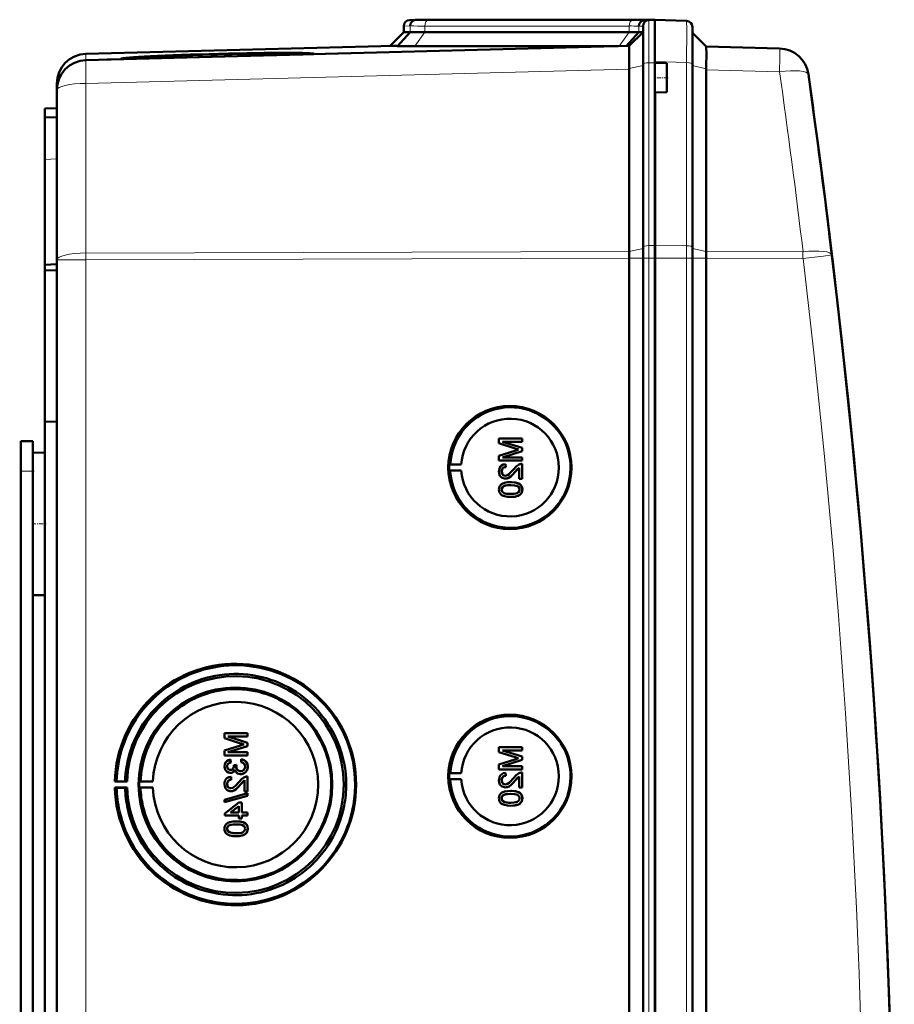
# Model space of a CAD drawing. Extents: x -1595 to 1972, y -1605 to 604.
# Tile 26 of 53: x 476 to 623, y -1070 to -906. Entities that reach past the tile are written whole.
import ezdxf

# ---------------------------------------------------------------- set-up
doc = ezdxf.new("R2010")
doc.units = 0
doc.linetypes.add('DASHDOT', pattern=[18.5, 12, -3, 0.5, -3])

msp = doc.modelspace()

# ---------------------------------------------------------------- linework, layer by layer
at = {"color": 7, "lineweight": 18}
for p, q in [((541.65, -906.69), (540.57, -906.72)), ((542.53, -905.69), (541.53, -905.72)), ((541.65, -906.69), (541.65, -907.72)), ((578.22, -906.72), (544.08, -906.72)), ((544.08, -906.72), (544.08, -907.74)), ((544.76, -905.72), (578.9, -905.72)), ((578.22, -906.72), (578.22, -907.74)), ((580.57, -906.72), (579.85, -906.74)), ((579.85, -906.74), (579.85, -907.76)), ((581.53, -905.72), (580.74, -905.74)), ((581.53, -912.86), (581.53, -905.72)), ((581.65, -905.71), (581.65, -905.66)), ((544.08, -907.74), (542.42, -910.09)), ((578.22, -907.74), (576.56, -910.09)), ((487.43, -912.42), (487.43, -911.37)), ((578.26, -913.83), (580.57, -913.31)), ((582.57, -912.85), (581.53, -912.86)), ((581.53, -912.86), (581.53, -943.43)), ((587.85, -912.84), (582.56, -912.65)), ((587.85, -943.46), (587.85, -912.84)), ((591.1, -913.86), (588.81, -913.34)), ((487.43, -916.3), (578.27, -913.92)), ((603.38, -914.35), (591.1, -914.03)), ((487.43, -944.66), (487.43, -916.3)), ((482.57, -928.93), (480.57, -929)), ((578.27, -944.39), (487.43, -944.66)), ((487.43, -945.78), (487.43, -944.66)), ((578.27, -944.4), (580.57, -943.88)), ((581.53, -943.43), (582.57, -943.42)), ((581.53, -945.5), (581.53, -943.43)), ((587.85, -943.46), (582.56, -943.42)), ((587.85, -945.5), (587.85, -943.46)), ((591.1, -944.43), (588.81, -943.91)), ((591.1, -944.4), (607.3, -944.45)), ((487.43, -945.78), (482.57, -945.78)), ((487.43, -945.78), (578.27, -945.51)), ((487.43, -1293.28), (487.43, -945.78)), ((578.27, -945.5), (580.57, -945.5)), ((580.57, -945.5), (581.53, -945.5)), ((581.53, -945.5), (582.57, -945.5)), ((581.53, -945.5), (581.53, -1293.56)), ((587.85, -945.5), (582.56, -945.5)), ((587.85, -945.5), (588.81, -945.5)), ((587.85, -1293.56), (587.85, -945.5)), ((591.1, -945.5), (588.81, -945.5)), ((607.3, -945.57), (591.1, -945.53)), ((476.57, -981.13), (478.57, -981.13))]:
    msp.add_line(p, q, dxfattribs=at)
at = {"color": 7, "lineweight": 50}
for p, q in [((540.57, -906.72), (540.57, -907.74)), ((542.57, -905.68), (541.53, -905.72)), ((543.47, -905.66), (542.53, -905.69)), ((542.57, -905.68), (542.56, -905.68)), ((543.47, -905.66), (542.57, -905.68)), ((543.47, -905.66), (542.57, -905.68)), ((545.49, -905.68), (545.23, -905.68)), ((579.63, -905.68), (545.49, -905.68)), ((579.63, -905.68), (545.49, -905.68)), ((579.64, -905.68), (545.49, -905.68)), ((580.57, -913.08), (580.57, -906.72)), ((581.68, -905.7), (580.74, -905.74)), ((581.53, -905.72), (582.57, -905.68)), ((582.56, -905.68), (581.65, -905.66)), ((582.56, -905.68), (581.65, -905.66)), ((582.56, -905.68), (581.68, -905.7)), ((582.56, -912.65), (582.56, -905.68)), ((582.56, -905.68), (587.85, -905.87)), ((588.81, -913.06), (588.81, -906.86)), ((540.57, -907.74), (538.27, -910.04)), ((541.65, -907.72), (539.51, -910.06)), ((541.65, -907.72), (540.57, -907.74)), ((578.22, -907.74), (544.08, -907.74)), ((579.85, -907.76), (577.75, -910.06)), ((578.26, -910.04), (580.57, -907.74)), ((580.57, -907.74), (579.85, -907.76)), ((591.1, -910.16), (588.81, -907.86)), ((538.88, -910.03), (487.43, -911.37)), ((578.27, -910.04), (487.43, -912.42)), ((542.42, -910.09), (576.41, -910.09)), ((591.1, -910.15), (603.38, -910.48)), ((523.73, -911.47), (495.1, -912.22)), ((523.85, -911.42), (523.87, -911.47)), ((525.44, -911.43), (531.62, -911.27)), ((491, -912.33), (493.38, -912.27)), ((494.98, -912.16), (493.26, -912.21)), ((493.27, -912.23), (494.98, -912.19)), ((494.98, -912.19), (494.97, -912.22)), ((578.26, -913.83), (578.25, -912.97)), ((580.57, -943.65), (580.57, -913.08)), ((582.56, -912.85), (582.56, -912.65)), ((582.56, -912.85), (582.56, -915.35)), ((584.56, -912.92), (582.56, -912.85)), ((582.57, -912.85), (582.57, -912.65)), ((584.56, -912.92), (584.56, -915.35)), ((588.81, -943.69), (588.81, -913.06)), ((578.26, -913.83), (578.27, -913.92)), ((578.27, -944.39), (578.27, -913.92)), ((591.1, -914.03), (591.1, -944.4)), ((482.57, -916.37), (482.57, -917.41)), ((582.56, -915.35), (582.56, -917.85)), ((584.56, -915.35), (584.56, -917.78)), ((482.57, -917.42), (482.57, -945.78)), ((584.56, -917.78), (582.56, -917.85)), ((582.56, -943.42), (582.56, -917.85)), ((582.57, -943.42), (582.57, -917.85)), ((480.57, -920.5), (482.57, -920.43)), ((480.57, -922), (480.57, -920.5)), ((482.57, -921.93), (480.57, -922)), ((480.57, -922), (480.57, -929)), ((480.57, -929), (480.57, -946.63)), ((611.58, -940.37), (611.71, -941.38)), ((580.57, -945.5), (580.57, -943.65)), ((582.56, -945.5), (582.56, -943.42)), ((582.57, -945.5), (582.57, -943.42)), ((588.81, -945.5), (588.81, -943.69)), ((482.57, -1293.28), (482.57, -945.78)), ((578.27, -945.5), (578.27, -945.51)), ((578.27, -1293.55), (578.27, -945.51)), ((580.57, -945.5), (580.57, -1293.56)), ((582.56, -960.5), (582.56, -945.5)), ((582.57, -945.5), (582.57, -1293.56)), ((588.81, -1293.56), (588.81, -945.5)), ((591.1, -945.53), (591.1, -945.5)), ((591.1, -1293.54), (591.1, -945.53)), ((480.57, -946.63), (482.57, -946.53)), ((480.57, -947.58), (480.57, -946.63)), ((480.57, -947.58), (482.57, -947.55)), ((480.57, -947.58), (480.57, -972.85)), ((582.56, -960.5), (582.56, -1273.29)), ((480.57, -972.85), (480.57, -1118.6)), ((480.57, -972.85), (482.57, -972.87)), ((560.34, -975.65), (556.48, -975.65)), ((556.48, -976.47), (556.48, -975.65)), ((560.34, -975.65), (560.34, -975.65)), ((560.34, -975.65), (560.34, -976.2)), ((560.34, -975.65), (560.34, -976.2)), ((476.57, -976.13), (478.57, -976.13)), ((476.57, -981.13), (476.57, -976.13)), ((478.57, -981.13), (478.57, -976.13)), ((556.48, -976.47), (559.19, -977.33)), ((557.08, -976.2), (560.34, -976.2)), ((560.34, -977.22), (557.08, -976.2)), ((560.34, -977.22), (557.08, -976.2)), ((560.34, -976.2), (560.34, -976.2)), ((560.34, -977.22), (560.34, -977.22)), ((560.34, -977.22), (560.34, -977.79)), ((560.34, -977.22), (560.34, -977.79)), ((478.57, -978.04), (480.57, -977.98)), ((478.57, -978.04), (480.57, -977.98)), ((478.57, -978.04), (478.57, -989.93)), ((559.14, -977.7), (556.48, -978.55)), ((556.48, -979.36), (556.48, -978.55)), ((557.08, -978.82), (560.34, -977.79)), ((557.08, -978.82), (560.34, -977.79)), ((560.34, -978.82), (557.08, -978.82)), ((560.34, -977.79), (560.34, -977.79)), ((560.34, -978.82), (560.34, -978.82)), ((560.34, -978.82), (560.34, -979.36)), ((560.34, -978.82), (560.34, -979.36)), ((548.14, -980.02), (548.34, -979.99)), ((548.14, -980.02), (550.18, -980.02)), ((548.34, -979.99), (550.18, -980.02)), ((556.48, -979.36), (560.34, -979.36)), ((557.57, -979.95), (557.58, -979.95)), ((557.62, -980.45), (557.57, -979.95)), ((557.63, -980.45), (557.58, -979.95)), ((557.62, -980.45), (557.63, -980.45)), ((559.13, -981.3), (559.84, -980.54)), ((559.84, -982.42), (559.84, -980.54)), ((560.34, -979.36), (560.34, -979.36)), ((560.34, -979.9), (560.34, -979.9)), ((560.34, -979.9), (560.34, -982.42)), ((560.34, -979.9), (560.34, -982.42)), ((476.57, -1111.13), (476.57, -981.13)), ((478.57, -983.52), (478.57, -981.13)), ((548.14, -981.02), (548.34, -981.05)), ((548.14, -981.02), (550.18, -981.02)), ((548.34, -981.05), (550.18, -981.02)), ((556.93, -981.18), (556.94, -981.18)), ((557.55, -982.37), (557.55, -982.37)), ((559.13, -981.3), (559.13, -981.3)), ((559.84, -982.42), (560.34, -982.42)), ((560.34, -982.42), (560.34, -982.42)), ((556.93, -984.19), (556.94, -984.19)), ((557.19, -983.68), (557.2, -983.68)), ((558.44, -982.96), (558.44, -982.96)), ((560.01, -983.34), (560.02, -983.34)), ((560.38, -984.2), (560.39, -984.2)), ((558.44, -985.43), (558.44, -985.43)), ((478.57, -989.93), (478.57, -1001.83)), ((478.57, -1242.72), (478.57, -996.34)), ((478.57, -1001.83), (480.57, -1001.88)), ((514.44, -1024.94), (510.59, -1024.94)), ((510.59, -1025.76), (510.59, -1024.94)), ((514.44, -1024.94), (514.45, -1024.94)), ((514.44, -1024.94), (514.44, -1025.49)), ((514.45, -1024.94), (514.45, -1025.49)), ((510.59, -1025.76), (513.29, -1026.62)), ((513.25, -1026.99), (510.59, -1027.84)), ((514.44, -1026.51), (511.18, -1025.49)), ((511.18, -1025.49), (514.44, -1025.49)), ((514.45, -1026.51), (511.19, -1025.49)), ((514.44, -1025.49), (514.45, -1025.49)), ((514.44, -1026.51), (514.45, -1026.51)), ((514.44, -1026.51), (514.44, -1027.08)), ((514.45, -1026.51), (514.45, -1027.08)), ((510.59, -1028.65), (510.59, -1027.84)), ((510.59, -1028.65), (514.44, -1028.65)), ((511.18, -1028.11), (514.44, -1027.08)), ((514.44, -1028.11), (511.18, -1028.11)), ((511.19, -1028.11), (514.45, -1027.08)), ((514.44, -1027.08), (514.45, -1027.08)), ((514.44, -1028.11), (514.45, -1028.11)), ((514.44, -1028.11), (514.44, -1028.65)), ((514.44, -1028.65), (514.45, -1028.65)), ((514.45, -1028.11), (514.45, -1028.65)), ((560.34, -1027.26), (556.48, -1027.26)), ((556.48, -1028.08), (556.48, -1027.26)), ((556.48, -1028.08), (559.19, -1028.94)), ((557.08, -1027.81), (560.34, -1027.81)), ((560.34, -1028.83), (557.08, -1027.81)), ((560.34, -1028.83), (557.08, -1027.81)), ((560.34, -1027.26), (560.34, -1027.26)), ((560.34, -1027.26), (560.34, -1027.81)), ((560.34, -1027.26), (560.34, -1027.81)), ((560.34, -1027.81), (560.34, -1027.81)), ((511.58, -1029.34), (511.59, -1029.34)), ((511.63, -1029.83), (511.58, -1029.34)), ((511.64, -1029.83), (511.59, -1029.34)), ((511.63, -1029.83), (511.64, -1029.83)), ((512.62, -1030.22), (512.17, -1030.28)), ((512.17, -1030.28), (512.18, -1030.35)), ((512.62, -1030.22), (512.62, -1030.22)), ((513.41, -1029.29), (513.36, -1029.78)), ((513.41, -1029.29), (513.41, -1029.29)), ((559.14, -1029.3), (556.48, -1030.16)), ((556.48, -1030.97), (556.48, -1030.16)), ((557.08, -1030.42), (560.34, -1029.4)), ((557.08, -1030.42), (560.34, -1029.4)), ((560.34, -1028.83), (560.34, -1028.83)), ((560.34, -1028.83), (560.34, -1029.4)), ((560.34, -1028.83), (560.34, -1029.4)), ((560.34, -1029.4), (560.34, -1029.4)), ((511.04, -1030.48), (511.04, -1030.48)), ((511.57, -1031.56), (511.58, -1031.56)), ((512.56, -1030.54), (512.57, -1030.54)), ((513.28, -1031.76), (513.29, -1031.76)), ((514.49, -1030.49), (514.5, -1030.49)), ((548.14, -1031.63), (548.34, -1031.6)), ((548.14, -1031.63), (550.18, -1031.63)), ((548.34, -1031.6), (550.18, -1031.63)), ((556.48, -1030.97), (560.34, -1030.97)), ((560.34, -1030.42), (557.08, -1030.42)), ((557.57, -1031.56), (557.58, -1031.56)), ((557.62, -1032.05), (557.57, -1031.56)), ((557.63, -1032.05), (557.58, -1031.56)), ((560.34, -1030.42), (560.34, -1030.42)), ((560.34, -1030.42), (560.34, -1030.97)), ((560.34, -1030.42), (560.34, -1030.97)), ((560.34, -1030.97), (560.34, -1030.97)), ((560.34, -1031.51), (560.34, -1031.51)), ((560.34, -1031.51), (560.34, -1034.03)), ((560.34, -1031.51), (560.34, -1034.03)), ((492.26, -1033.01), (492.56, -1032.97)), ((494.32, -1033.01), (492.26, -1033.01)), ((492.56, -1032.97), (493.99, -1032.99)), ((493.99, -1032.99), (494.32, -1033.01)), ((496.56, -1032.98), (496.35, -1033.01)), ((496.35, -1033.01), (498.63, -1033.01)), ((498.63, -1033.01), (496.56, -1032.98)), ((511.04, -1033.43), (511.04, -1033.43)), ((511.68, -1032.2), (511.69, -1032.2)), ((511.73, -1032.7), (511.68, -1032.2)), ((511.74, -1032.7), (511.69, -1032.2)), ((511.73, -1032.7), (511.74, -1032.7)), ((513.24, -1033.56), (513.95, -1032.8)), ((513.24, -1033.56), (513.24, -1033.56)), ((513.95, -1034.67), (513.95, -1032.79)), ((514.44, -1032.16), (514.45, -1032.16)), ((514.44, -1032.16), (514.44, -1034.67)), ((514.45, -1032.16), (514.45, -1034.67)), ((548.14, -1032.63), (548.34, -1032.66)), ((548.14, -1032.63), (550.18, -1032.63)), ((548.34, -1032.66), (550.18, -1032.63)), ((556.93, -1032.78), (556.94, -1032.78)), ((557.62, -1032.05), (557.63, -1032.05)), ((559.13, -1032.91), (559.84, -1032.15)), ((559.13, -1032.91), (559.13, -1032.91)), ((559.84, -1034.03), (559.84, -1032.14)), ((492.56, -1034.06), (492.26, -1034.01)), ((492.26, -1034.01), (494.32, -1034.01)), ((493.99, -1034.04), (492.56, -1034.06)), ((494.32, -1034.01), (493.99, -1034.04)), ((496.56, -1034.05), (496.35, -1034.01)), ((496.35, -1034.01), (498.63, -1034.01)), ((498.63, -1034.01), (496.56, -1034.05)), ((514.44, -1034.97), (510.59, -1036.06)), ((511.66, -1034.62), (511.66, -1034.62)), ((513.95, -1034.67), (514.44, -1034.67)), ((514.44, -1034.67), (514.45, -1034.67)), ((514.44, -1034.97), (514.45, -1034.97)), ((514.44, -1034.97), (514.44, -1035.38)), ((514.45, -1034.97), (514.45, -1035.38)), ((557.55, -1033.98), (557.55, -1033.98)), ((558.44, -1034.57), (558.44, -1034.57)), ((559.84, -1034.03), (560.34, -1034.03)), ((560.01, -1034.95), (560.02, -1034.95)), ((560.34, -1034.03), (560.34, -1034.03)), ((510.59, -1036.47), (514.44, -1035.38)), ((510.59, -1036.47), (510.59, -1036.06)), ((510.59, -1036.47), (510.6, -1036.47)), ((510.6, -1036.47), (514.45, -1035.38)), ((513.01, -1036.5), (510.64, -1038.33)), ((513.51, -1036.5), (513.01, -1036.5)), ((513.51, -1036.5), (513.51, -1036.5)), ((513.51, -1036.5), (513.51, -1038.18)), ((513.51, -1036.5), (513.51, -1038.18)), ((514.44, -1035.38), (514.45, -1035.38)), ((556.93, -1035.8), (556.94, -1035.8)), ((557.19, -1035.29), (557.2, -1035.29)), ((560.38, -1035.81), (560.39, -1035.81)), ((510.64, -1038.67), (510.64, -1038.33)), ((511.62, -1038.18), (513.01, -1037.11)), ((513.01, -1038.18), (511.62, -1038.18)), ((511.63, -1038.18), (513.02, -1037.11)), ((513.01, -1038.18), (513.01, -1037.11)), ((514.44, -1038.18), (513.51, -1038.18)), ((514.44, -1038.18), (514.45, -1038.18)), ((514.44, -1038.18), (514.44, -1038.67)), ((514.45, -1038.18), (514.45, -1038.67)), ((558.44, -1037.04), (558.44, -1037.04)), ((510.64, -1038.67), (513.01, -1038.67)), ((512.54, -1039.66), (512.55, -1039.66)), ((513.01, -1039.17), (513.01, -1038.67)), ((513.01, -1039.17), (513.51, -1039.17)), ((513.51, -1038.67), (514.44, -1038.67)), ((513.51, -1038.67), (513.51, -1039.17)), ((513.51, -1038.67), (513.51, -1039.17)), ((513.51, -1039.17), (513.51, -1039.17)), ((514.12, -1040.04), (514.13, -1040.04)), ((514.44, -1038.67), (514.45, -1038.67)), ((511.04, -1040.89), (511.04, -1040.89)), ((511.3, -1040.38), (511.31, -1040.38)), ((514.49, -1040.9), (514.5, -1040.9)), ((512.54, -1042.13), (512.55, -1042.13))]:
    msp.add_line(p, q, dxfattribs=at)
at = {"color": 7, "linetype": 'DASHDOT', "lineweight": 18, "ltscale": 0.060016}
msp.add_line((584.76, -915.35), (582.36, -915.35), dxfattribs=at)
at = {"color": 7, "linetype": 'DASHDOT', "lineweight": 18, "ltscale": 0.060001}
for p, q in [((476.37, -981.13), (478.77, -981.13)), ((478.37, -989.93), (480.77, -989.93))]:
    msp.add_line(p, q, dxfattribs=at)
at = {"color": 7, "lineweight": 18}
for points in [[(587.85, -905.87), (587.85, -905.87), (587.85, -905.88), (587.86, -907.19), (587.85, -912.84)], [(607.3, -945.57), (610.75, -945.16), (612.1, -944.99), (612.13, -944.98), (612.14, -944.98)]]:
    msp.add_lwpolyline(points, dxfattribs=at)
at = {"color": 7, "lineweight": 50}
for points in [[(578.24, -910.34), (578.26, -910.07), (578.26, -910.05), (578.26, -910.04)], [(591.17, -911.25), (591.14, -910.36), (591.11, -910.18), (591.11, -910.16), (591.1, -910.16)], [(557.57, -979.95), (557.21, -980.03), (556.89, -980.2), (556.75, -980.33), (556.57, -980.65), (556.49, -981.01), (556.48, -981.19)], [(556.93, -981.18), (556.99, -980.84), (557.11, -980.65), (557.29, -980.51), (557.51, -980.45), (557.62, -980.45)], [(556.94, -981.18), (556.96, -980.95), (557.02, -980.78), (557.19, -980.58), (557.44, -980.47), (557.63, -980.45)], [(558.89, -980.84), (558.31, -981.48), (558.18, -981.6), (557.89, -981.8), (557.55, -981.88)], [(559.99, -979.95), (559.73, -980.07), (559.38, -980.32), (558.89, -980.84)], [(559.13, -981.3), (559.53, -980.82), (559.84, -980.54)], [(556.48, -981.19), (556.52, -981.54), (556.65, -981.88), (556.82, -982.09), (557.04, -982.25), (557.38, -982.36), (557.55, -982.37)], [(557.55, -981.88), (557.34, -981.84), (557.16, -981.74), (557.03, -981.58), (556.95, -981.38), (556.93, -981.18)], [(557.56, -981.88), (557.36, -981.84), (557.21, -981.77), (557.07, -981.63), (556.99, -981.48), (556.94, -981.18)], [(557.55, -982.37), (557.74, -982.36), (558.12, -982.23), (558.45, -982.01), (558.74, -981.74), (559.13, -981.3)], [(557.55, -982.37), (557.84, -982.34), (558.18, -982.2), (558.44, -982.02), (558.85, -981.62), (559.13, -981.3)], [(558.44, -982.96), (557.91, -982.99), (557.4, -983.08), (557.03, -983.23), (556.92, -983.3), (556.73, -983.48), (556.58, -983.7), (556.51, -983.95), (556.48, -984.2)], [(556.48, -984.2), (556.51, -984.46), (556.59, -984.71), (556.73, -984.93), (556.93, -985.11), (557.09, -985.19), (557.42, -985.32), (557.93, -985.41), (558.44, -985.43)], [(556.93, -984.19), (556.94, -984.07), (557.03, -983.86), (557.19, -983.68)], [(558.43, -984.94), (558.06, -984.93), (557.75, -984.9), (557.47, -984.84), (557.33, -984.79), (557.08, -984.6), (556.94, -984.34), (556.93, -984.19)], [(556.94, -984.19), (556.96, -984.02), (557.11, -983.76), (557.2, -983.68)], [(558.44, -984.94), (557.88, -984.91), (557.51, -984.85), (557.33, -984.79), (557.17, -984.68), (557.04, -984.54), (556.94, -984.28), (556.94, -984.19)], [(557.19, -983.68), (557.54, -983.54), (557.91, -983.48), (558.43, -983.46)], [(557.2, -983.68), (557.6, -983.53), (557.93, -983.48), (558.44, -983.46)], [(558.43, -983.46), (559.09, -983.5), (559.36, -983.55), (559.5, -983.59), (559.77, -983.77), (559.91, -984.01), (559.94, -984.2)], [(559.94, -984.2), (559.91, -984.38), (559.77, -984.62), (559.52, -984.8), (559.31, -984.87), (558.99, -984.92), (558.43, -984.94)], [(560.01, -983.34), (559.73, -983.18), (559.25, -983.03), (558.6, -982.97), (558.44, -982.96)], [(560.02, -983.34), (559.59, -983.12), (559.11, -983.01), (558.44, -982.96)], [(558.44, -985.43), (558.96, -985.41), (559.47, -985.32), (559.72, -985.23), (559.95, -985.1), (560.14, -984.92), (560.29, -984.7), (560.36, -984.45), (560.38, -984.2)], [(558.44, -985.43), (558.94, -985.41), (559.12, -985.39), (559.61, -985.27), (559.96, -985.09), (560.21, -984.84), (560.36, -984.51), (560.39, -984.2)], [(560.38, -984.2), (560.33, -983.82), (560.21, -983.55), (560.01, -983.34)], [(560.39, -984.2), (560.34, -983.82), (560.16, -983.48), (560.02, -983.34)], [(511.58, -1029.34), (511.26, -1029.43), (510.98, -1029.6), (510.76, -1029.84), (510.63, -1030.15), (510.59, -1030.47)], [(511.04, -1030.48), (511.06, -1030.29), (511.2, -1030.04), (511.36, -1029.92), (511.63, -1029.83)], [(511.04, -1030.48), (511.07, -1030.29), (511.14, -1030.12), (511.27, -1029.98), (511.42, -1029.89), (511.64, -1029.83)], [(513.36, -1029.78), (513.57, -1029.84), (513.77, -1029.94), (513.99, -1030.19), (514.05, -1030.51)], [(514.49, -1030.49), (514.45, -1030.13), (514.3, -1029.81), (514.06, -1029.54), (513.91, -1029.44), (513.58, -1029.32), (513.41, -1029.29)], [(514.5, -1030.49), (514.46, -1030.14), (514.37, -1029.91), (514.23, -1029.7), (513.96, -1029.47), (513.62, -1029.32), (513.41, -1029.29)], [(510.59, -1030.47), (510.63, -1030.79), (510.76, -1031.09), (510.97, -1031.34), (511.26, -1031.51), (511.57, -1031.56)], [(511.59, -1031.07), (511.41, -1031.04), (511.25, -1030.96), (511.09, -1030.74), (511.04, -1030.48)], [(511.6, -1031.07), (511.42, -1031.04), (511.2, -1030.91), (511.08, -1030.7), (511.04, -1030.48)], [(511.57, -1031.56), (511.77, -1031.54), (511.95, -1031.47), (512.11, -1031.36), (512.29, -1031.12), (512.34, -1031.04)], [(511.58, -1031.56), (511.77, -1031.54), (511.96, -1031.47), (512.12, -1031.36), (512.25, -1031.21), (512.34, -1031.05)], [(512.18, -1030.35), (512.16, -1030.55), (512.03, -1030.84), (511.89, -1030.99), (511.79, -1031.04), (511.59, -1031.07)], [(512.34, -1031.04), (512.42, -1031.28), (512.58, -1031.49), (512.79, -1031.65), (513.03, -1031.73), (513.28, -1031.76)], [(513.28, -1031.27), (513.06, -1031.24), (512.85, -1031.13), (512.76, -1031.06), (512.63, -1030.87), (512.57, -1030.65), (512.56, -1030.54)], [(513.29, -1031.27), (513.06, -1031.23), (512.89, -1031.15), (512.69, -1030.96), (512.58, -1030.69), (512.57, -1030.54)], [(513.28, -1031.76), (513.48, -1031.75), (513.85, -1031.62), (514.16, -1031.38), (514.38, -1031.05), (514.48, -1030.68), (514.49, -1030.49)], [(514.05, -1030.51), (514.04, -1030.63), (513.97, -1030.86), (513.83, -1031.06), (513.63, -1031.19), (513.4, -1031.26), (513.28, -1031.27)], [(513.29, -1031.76), (513.68, -1031.7), (513.91, -1031.59), (514.12, -1031.43), (514.28, -1031.24), (514.45, -1030.88), (514.5, -1030.49)], [(557.57, -1031.56), (557.21, -1031.63), (556.89, -1031.81), (556.75, -1031.94), (556.57, -1032.26), (556.49, -1032.62), (556.48, -1032.79)], [(559.99, -1031.56), (559.73, -1031.68), (559.38, -1031.92), (558.89, -1032.45)], [(511.68, -1032.2), (511.32, -1032.28), (511, -1032.46), (510.86, -1032.58), (510.68, -1032.9), (510.6, -1033.26), (510.59, -1033.44)], [(510.59, -1033.44), (510.63, -1033.79), (510.76, -1034.13), (510.93, -1034.34), (511.15, -1034.5), (511.48, -1034.61), (511.66, -1034.62)], [(511.04, -1033.43), (511.1, -1033.09), (511.22, -1032.9), (511.4, -1032.77), (511.62, -1032.71), (511.73, -1032.7)], [(511.04, -1033.43), (511.07, -1033.21), (511.13, -1033.04), (511.3, -1032.83), (511.55, -1032.72), (511.74, -1032.7)], [(511.66, -1034.13), (511.45, -1034.1), (511.27, -1033.99), (511.14, -1033.83), (511.06, -1033.63), (511.04, -1033.43)], [(511.67, -1034.13), (511.46, -1034.1), (511.32, -1034.02), (511.18, -1033.88), (511.1, -1033.73), (511.04, -1033.43)], [(513, -1033.1), (512.42, -1033.74), (512.29, -1033.86), (512, -1034.05), (511.66, -1034.13)], [(511.66, -1034.62), (511.85, -1034.61), (512.23, -1034.48), (512.56, -1034.26), (512.84, -1033.99), (513.24, -1033.56)], [(511.66, -1034.62), (511.95, -1034.59), (512.29, -1034.45), (512.55, -1034.27), (512.96, -1033.88), (513.24, -1033.56)], [(514.1, -1032.21), (513.84, -1032.32), (513.49, -1032.57), (513, -1033.1)], [(513.24, -1033.56), (513.64, -1033.07), (513.95, -1032.79)], [(556.48, -1032.79), (556.52, -1033.15), (556.65, -1033.48), (556.82, -1033.69), (557.04, -1033.85), (557.38, -1033.97), (557.55, -1033.98)], [(556.93, -1032.78), (556.99, -1032.45), (557.11, -1032.26), (557.29, -1032.12), (557.51, -1032.06), (557.62, -1032.05)], [(557.55, -1033.49), (557.34, -1033.45), (557.16, -1033.34), (557.03, -1033.18), (556.95, -1032.99), (556.93, -1032.78)], [(556.94, -1032.78), (556.96, -1032.56), (557.02, -1032.39), (557.19, -1032.19), (557.44, -1032.07), (557.63, -1032.05)], [(557.56, -1033.49), (557.36, -1033.45), (557.21, -1033.37), (557.07, -1033.24), (556.99, -1033.09), (556.94, -1032.78)], [(558.89, -1032.45), (558.31, -1033.09), (558.18, -1033.21), (557.89, -1033.4), (557.55, -1033.49)], [(557.55, -1033.98), (557.74, -1033.96), (558.12, -1033.84), (558.45, -1033.62), (558.74, -1033.35), (559.13, -1032.91)], [(557.55, -1033.98), (557.84, -1033.94), (558.18, -1033.81), (558.44, -1033.63), (558.85, -1033.23), (559.13, -1032.91)], [(559.13, -1032.91), (559.53, -1032.43), (559.84, -1032.14)], [(558.44, -1034.57), (557.91, -1034.6), (557.4, -1034.69), (557.03, -1034.84), (556.92, -1034.91), (556.73, -1035.08), (556.58, -1035.31), (556.51, -1035.56), (556.48, -1035.81)], [(557.19, -1035.29), (557.54, -1035.15), (557.91, -1035.09), (558.43, -1035.07)], [(557.2, -1035.29), (557.6, -1035.14), (557.93, -1035.09), (558.44, -1035.07)], [(558.43, -1035.07), (559.09, -1035.1), (559.36, -1035.15), (559.5, -1035.2), (559.77, -1035.38), (559.91, -1035.62), (559.94, -1035.81)], [(560.01, -1034.95), (559.73, -1034.78), (559.25, -1034.64), (558.6, -1034.57), (558.44, -1034.57)], [(560.02, -1034.95), (559.59, -1034.73), (559.11, -1034.61), (558.44, -1034.57)], [(560.38, -1035.81), (560.33, -1035.42), (560.21, -1035.16), (560.01, -1034.95)], [(560.39, -1035.81), (560.34, -1035.43), (560.16, -1035.08), (560.02, -1034.95)], [(556.48, -1035.81), (556.51, -1036.07), (556.59, -1036.32), (556.73, -1036.54), (556.93, -1036.71), (557.09, -1036.8), (557.42, -1036.92), (557.93, -1037.02), (558.44, -1037.04)], [(556.93, -1035.8), (556.94, -1035.68), (557.03, -1035.46), (557.19, -1035.29)], [(558.43, -1036.55), (558.06, -1036.54), (557.75, -1036.51), (557.47, -1036.45), (557.33, -1036.4), (557.08, -1036.21), (556.94, -1035.95), (556.93, -1035.8)], [(556.94, -1035.8), (556.96, -1035.62), (557.11, -1035.37), (557.2, -1035.29)], [(558.44, -1036.55), (557.88, -1036.52), (557.51, -1036.46), (557.33, -1036.39), (557.17, -1036.29), (557.04, -1036.15), (556.94, -1035.89), (556.94, -1035.8)], [(559.94, -1035.81), (559.91, -1035.99), (559.77, -1036.22), (559.52, -1036.41), (559.31, -1036.47), (558.99, -1036.52), (558.43, -1036.55)], [(558.44, -1037.04), (558.96, -1037.02), (559.47, -1036.92), (559.72, -1036.83), (559.95, -1036.71), (560.14, -1036.53), (560.29, -1036.31), (560.36, -1036.05), (560.38, -1035.81)], [(558.44, -1037.04), (558.94, -1037.02), (559.12, -1037), (559.61, -1036.88), (559.96, -1036.7), (560.21, -1036.45), (560.36, -1036.11), (560.39, -1035.81)], [(512.54, -1039.66), (512.02, -1039.69), (511.51, -1039.78), (511.14, -1039.93), (511.03, -1040), (510.83, -1040.17), (510.69, -1040.4), (510.61, -1040.65), (510.59, -1040.9)], [(511.3, -1040.38), (511.64, -1040.24), (512.02, -1040.18), (512.54, -1040.16)], [(511.31, -1040.38), (511.71, -1040.23), (512.04, -1040.18), (512.55, -1040.16)], [(514.12, -1040.04), (513.84, -1039.87), (513.36, -1039.73), (512.71, -1039.67), (512.54, -1039.66)], [(512.54, -1040.16), (513.2, -1040.19), (513.47, -1040.24), (513.61, -1040.29), (513.87, -1040.47), (514.02, -1040.71), (514.05, -1040.9)], [(514.13, -1040.04), (513.7, -1039.82), (513.22, -1039.71), (512.55, -1039.66)], [(514.49, -1040.9), (514.44, -1040.51), (514.31, -1040.25), (514.12, -1040.04)], [(514.5, -1040.9), (514.45, -1040.52), (514.26, -1040.17), (514.13, -1040.04)], [(510.59, -1040.9), (510.62, -1041.16), (510.7, -1041.41), (510.84, -1041.63), (511.04, -1041.8), (511.19, -1041.89), (511.52, -1042.01), (512.04, -1042.11), (512.54, -1042.13)], [(511.04, -1040.89), (511.05, -1040.77), (511.13, -1040.55), (511.3, -1040.38)], [(511.04, -1040.89), (511.07, -1040.71), (511.22, -1040.46), (511.31, -1040.38)], [(512.54, -1041.64), (512.17, -1041.63), (511.86, -1041.6), (511.58, -1041.54), (511.44, -1041.49), (511.18, -1041.3), (511.05, -1041.04), (511.04, -1040.89)], [(512.55, -1041.64), (511.99, -1041.61), (511.62, -1041.55), (511.44, -1041.48), (511.28, -1041.38), (511.15, -1041.24), (511.05, -1040.98), (511.04, -1040.89)], [(512.54, -1042.13), (513.07, -1042.11), (513.58, -1042.01), (513.83, -1041.92), (514.06, -1041.8), (514.25, -1041.62), (514.39, -1041.4), (514.47, -1041.14), (514.49, -1040.9)], [(514.05, -1040.9), (514.02, -1041.08), (513.88, -1041.31), (513.63, -1041.5), (513.42, -1041.56), (513.1, -1041.61), (512.54, -1041.64)], [(512.55, -1042.13), (513.05, -1042.11), (513.23, -1042.09), (513.72, -1041.97), (514.07, -1041.79), (514.32, -1041.54), (514.47, -1041.2), (514.5, -1040.9)]]:
    msp.add_lwpolyline(points, dxfattribs=at)
for centre, radius, start, end in [((541.57, -906.72), 1, 91.9999, 180.0004), ((545.18, -842.16), 63.52, 268.4613, 270.0941), ((545.25, -837.94), 67.74, 268.502, 270.2102), ((579.88, -838.11), 67.57, 269.7861, 271.4988), ((579.88, -838.11), 67.57, 269.7861, 271.4988), ((579.88, -977.4), 71.72, 88.5636, 90.1948), ((581.57, -906.72), 1, 92, 180), ((587.81, -906.86), 1, 360, 88), ((543.78, -825.21), 82.54, 268.5194, 270.2071), ((578.42, -964.5), 56.75, 88.5525, 90.1984), ((540.12, -890.9), 19.17, 266.2743, 268.1523), ((542.06, -810.17), 99.92, 268.5336, 270.2046), ((487.57, -916.37), 5, 91.5, 180), ((516.88, -910.77), 74.28, 357.6228, 359.6372), ((603.25, -915.47), 5, 8.0244, 88.5), ((487.57, -917.42), 5, 91.5, 180), ((493.42, -911.93), 0.335, 243.3389, 263.902), ((495.13, -911.89), 0.328, 243.4974, 265.1676), ((-844.21, -1119.53), 1466.77, 351.97557, 8.02443), ((603.32, -915.95), 5, 8.0056, 10.3842), ((-844.21, -1119.53), 1466.77, 7.01584, 8.00564), ((-844.21, -1119.53), 1466.77, 353.02402, 6.97598), ((558.38, -980.51), 10.06, 33.1491, 110.5769), ((558.39, -980.52), 10.06, 110.5864, 176.9929), ((558.38, -980.52), 10.07, 315.7681, 33.1576), ((567.76, -1004.44), 28.1, 106.5505, 107.8561), ((568.86, -946.9), 31.94, 252.3749, 253.4362), ((560.31, -980.87), 0.972, 88.2771, 108.7969), ((558.39, -980.52), 10.07, 183.0092, 238.3346), ((558.38, -980.53), 10.06, 238.3386, 315.7704), ((512.5, -1033.5), 19.93, 83.6185, 122.6519), ((512.49, -1033.51), 19.94, 359.9906, 83.6076), ((512.46, -1033.5), 18.48, 83.5893, 122.618), ((512.46, -1033.5), 18.48, 44.5714, 83.5933), ((512.5, -1033.51), 19.94, 122.653, 161.6719), ((512.47, -1033.51), 18.49, 122.6157, 161.6232), ((512.5, -1033.5), 15.94, 83.4589, 122.4168), ((512.5, -1033.51), 15.94, 44.5027, 83.4565), ((512.51, -1033.51), 15.95, 122.4177, 161.3612), ((512.44, -1033.51), 13.82, 359.9781, 177.949), ((512.46, -1033.51), 18.49, 359.9981, 44.574), ((558.38, -1032.12), 10.06, 33.1491, 110.5769), ((512.49, -1033.51), 15.95, 359.9981, 44.5023), ((558.39, -1032.13), 10.06, 110.5864, 176.9929), ((521.87, -1053.73), 28.1, 106.5505, 107.8561), ((522.96, -996.19), 31.94, 252.3749, 253.4362), ((558.38, -1032.13), 10.07, 315.7681, 33.1576), ((513.8, -1030.59), 1.24, 162.9877, 177.9725), ((513.81, -1030.59), 1.24, 162.9669, 178.0009), ((567.76, -1056.05), 28.1, 106.5505, 107.8561), ((568.86, -998.5), 31.94, 252.3749, 253.4362), ((560.31, -1032.48), 0.972, 88.2771, 108.7969), ((512.5, -1033.52), 15.95, 271.0173, 0.0108), ((514.41, -1033.13), 0.972, 88.2771, 108.7969), ((558.39, -1032.13), 10.07, 183.0092, 238.3346), ((512.5, -1033.52), 19.95, 192.7797, 231.7964), ((512.47, -1033.52), 18.49, 192.8311, 231.8357), ((512.51, -1033.52), 15.95, 193.1074, 232.0485), ((512.46, -1033.52), 18.49, 309.8795, 348.884), ((512.49, -1033.52), 19.95, 309.8644, 348.8795), ((558.38, -1032.13), 10.06, 238.3386, 315.7704), ((512.5, -1033.52), 15.94, 232.049, 271.0053), ((512.46, -1033.52), 18.48, 231.8365, 270.8576), ((512.47, -1033.53), 18.48, 270.8553, 309.8839), ((512.49, -1033.52), 19.93, 231.7971, 309.8614)]:
    msp.add_arc(centre, radius, start, end, dxfattribs=at)
at = {"color": 7, "lineweight": 18}
for centre, radius, start, end in [((543.78, -824.62), 82.1, 268.5132, 270.2082), ((544.49, -830.76), 74.96, 268.5051, 270.2097), ((578.42, -963.99), 57.28, 88.5619, 90.1954), ((579.12, -970.22), 64.5, 88.5669, 90.1937), ((-844.09, -1118.41), 1461.79, 6.83463, 8.02442), ((608.24, -915.25), 0.0281, 9.1589, 40.9326), ((611.55, -940.37), 0.0282, 8.141, 39.6806), ((-844.12, -1119.53), 1461.81, 353.16554, 6.83446)]:
    msp.add_arc(centre, radius, start, end, dxfattribs=at)
at = {"color": 7, "lineweight": 50}
for centre, major_axis, ratio, start_param, end_param in [((542.56, -906.69), (0, -1), 0.910082, 3.176493, 4.712384), ((580.77, -906.74), (0, -1), 0.910127, 3.176499, 4.71238), ((509.41, -911.79), (16.15, 0.42), 0.026181, 6.281429, 9.394847), ((509.41, -911.8), (-14.44, -0.38), 0.026181, 3.1486, 6.243308), ((509.41, -911.79), (12.78, 0.33), 0.026181, 6.281429, 9.426077), ((514.13, -911.68), (8.06, 0.22), 0.032897, 6.087443, 6.280959), ((509.41, -911.8), (-14.44, -0.38), 0.026181, 3.010332, 3.146042), ((509.41, -911.83), (14.45, 0.38), 0.008724, 6.146463, 6.147289), ((515.27, -911.65), (10.3, 0.28), 0.032776, 6.129049, 6.280931), ((578.4, -915.04), (-0.13, 5), 0.020818, 0.34555, 0.998848), ((509.41, -911.79), (12.78, 0.33), 0.026181, 3.143896, 3.296959), ((509.41, -911.83), (-12.77, -0.33), 0.008724, 0.154064, 0.155234), ((578.4, -915.04), (-0.13, 5), 0.020818, 0.998848, 1.141997), ((590.97, -915.15), (-0.13, -5), 0.020818, 1.798234, 1.833823), ((578.4, -945.51), (0.01, -5), 0.026177, 4.485496, 4.709745), ((590.97, -945.53), (0.01, 5), 0.026177, 4.717563, 4.939282), ((558.31, -980.52), (0, 10.3), 0.999657, 4.712389, 10.995574), ((558.33, -980.52), (0, 8.17), 0.999657, 1.632048, 7.79273), ((558.34, -980.52), (0, -10.21), 0.999657, 4.663407, 4.761371), ((512.43, -1033.51), (0, 20.18), 0.999657, 1.595577, 7.829201), ((512.43, -1033.51), (0, 18.12), 0.999657, 1.598396, 7.826382), ((512.43, -1033.51), (0, 16.2), 0.999657, 4.712389, 10.995574), ((558.31, -1032.13), (0, 10.3), 0.999657, 4.712389, 10.995574), ((558.33, -1032.13), (0, 8.17), 0.999657, 1.632048, 7.79273), ((512.5, -1033.51), (0, -19.95), 0.999657, 4.392372, 4.684978), ((512.45, -1033.51), (0, -18.48), 0.999657, 4.391338, 4.684024), ((512.5, -1033.51), (0, -15.95), 0.999657, 4.386952, 4.678989), ((558.34, -1032.13), (0, -10.21), 0.999657, 4.663407, 4.761371), ((512.45, -1033.51), (0, -16.12), 0.999657, 4.681358, 4.74342), ((512.44, -1033.51), (0, -13.83), 0.999657, 4.748556, 7.853982), ((512.45, -1033.51), (0, -18.5), 0.999657, 1.376785, 1.570796), ((512.5, -1033.51), (0, -19.94), 0.999657, 1.376603, 1.570796), ((512.5, -1033.51), (0, -19.95), 0.999657, 4.739799, 4.935539), ((512.45, -1033.51), (0, -18.48), 0.999657, 4.740754, 4.936562), ((512.5, -1033.51), (0, -15.95), 0.999657, 4.745789, 4.941259)]:
    msp.add_ellipse(centre, major_axis=major_axis, ratio=ratio, start_param=start_param, end_param=end_param, dxfattribs=at)
at = {"color": 7, "lineweight": 18}
for centre, major_axis, ratio, start_param, end_param in [((544.79, -906.72), (0, -1), 0.707107, 3.176499, 4.712389), ((578.93, -906.72), (0, -1), 0.707107, 3.176499, 4.712389), ((603.25, -915.47), (0.13, 5), 0.020818, 4.939827, 6.283185), ((487.57, -917.42), (0.13, -5), 0.020818, 3.141593, 4.484951), ((581.57, -913.08), (-1, 0), 0.224951, 4.747296, 6.283185), ((587.81, -913.06), (-1, 0), 0.224951, 3.141593, 4.677482), ((603.25, -915.47), (4.95, 0.7), 0.219379, 0, 1.513453), ((487.57, -917.42), (5, 0), 0.224951, 1.596976, 3.141593), ((487.57, -945.78), (5, 0), 0.224951, 1.596976, 3.141593), ((581.57, -943.65), (-1, 0), 0.224951, 4.747296, 6.283185), ((587.81, -943.69), (-1, 0), 0.224951, 3.141593, 4.677482), ((607.17, -945.57), (4.96, 0.59), 0.220468, 0, 1.51802), ((607.17, -945.57), (0.01, 5), 0.026177, 4.712467, 4.939282)]:
    msp.add_ellipse(centre, major_axis=major_axis, ratio=ratio, start_param=start_param, end_param=end_param, dxfattribs=at)

doc.saveas('drawing.dxf')
